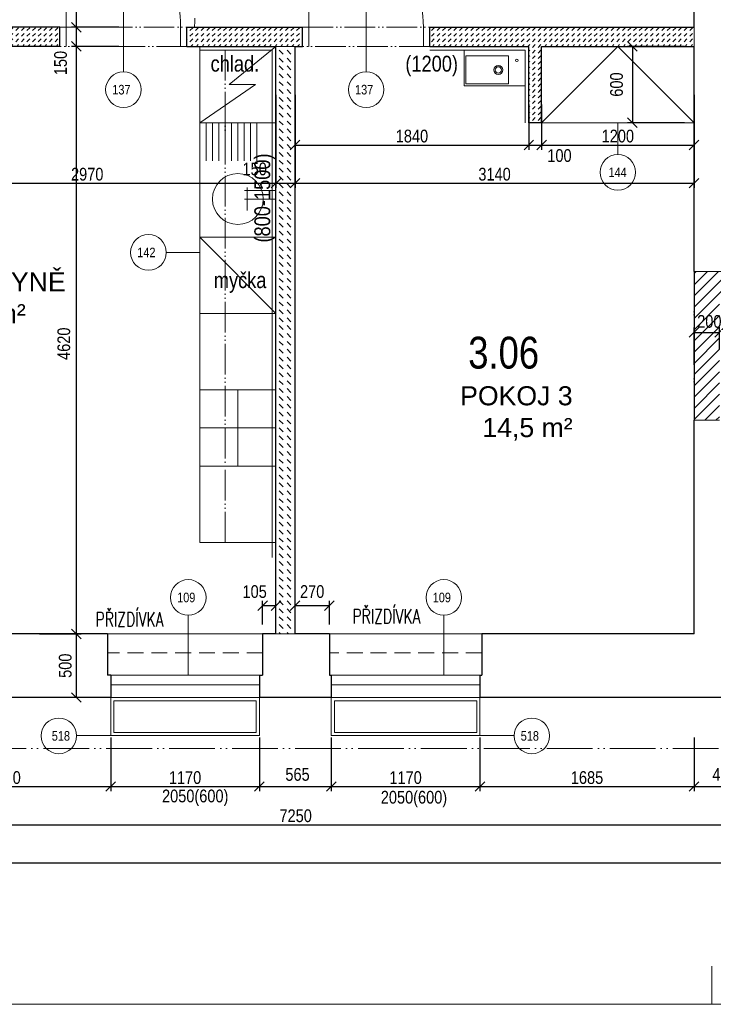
# Model space of a CAD drawing. Header units: millimetres. Extents: x -300958 to -108039, y 30118 to 292543.
# Tile 180 of 256: x -200179 to -194721, y 134957 to 142700. Entities that reach past the tile are written whole.
import ezdxf
from ezdxf.enums import TextEntityAlignment as Align

# ---------------------------------------------------------------- set-up
doc = ezdxf.new("R2010")
doc.units = ezdxf.units.MM
doc.header["$MEASUREMENT"] = 0
for name, pattern in [('ACAD_ISO05W100', [33, 24, -3, 0, -3, 0, -3]), ('DGN Style 2', [879.857395, 527.914437, -351.942958]), ('HIDDEN', [0.375, 0.25, -0.125])]:
    doc.linetypes.add(name, pattern=pattern)
doc.layers.get('0').update_dxf_attribs({"lineweight": 13})
doc.layers.get('Defpoints').update_dxf_attribs({"color": 3, "lineweight": 13})
for name, color, linetype, lineweight in [('BOURÁNÍ', 40, 'Continuous', 13), ('dims', 7, 'Continuous', 9), ('dvere', 7, 'Continuous', 9), ('Materiály', 1, 'Continuous', 13), ('navrh', 1, 'Continuous', 9), ('obklad', 8, 'Continuous', 5), ('popis', 7, 'Continuous', 9), ('PSV', 7, 'Continuous', 13), ('RAMECEK', 7, 'Continuous', 0), ('tenka', 7, 'Continuous', 13), ('texts', 3, 'Continuous', 30), ('walls', 7, 'Continuous', 13), ('zarizovaky', 5, 'Continuous', 9), ('zařizovací předměty', 7, 'Continuous', 9)]:
    doc.layers.add(name, color=color, linetype=linetype, lineweight=lineweight)
doc.styles.add('GENERATED_STYLE_8', font='arial.ttf')
doc.styles.get("Standard").update_dxf_attribs({"font": 'txt.shx'})
doc.styles.add('STYLE-0', font='ARIALN.TTF')
doc.styles.add('Style-Arial', font='arial.ttf')
doc.dimstyles.new('arch', dxfattribs={"dimscale": 50, "dimtxt": 2.5, "dimasz": 2.5, "dimexe": 1.25, "dimexo": 0.9, "dimtad": 1, "dimdec": 0, "dimtxsty": 'STYLE-0', "dimblk": 'ARCHTICK', "dimcen": 2.5, "dimadec": 0, "dimazin": 0, "dimtfac": 1, "dimtdec": 0, "dimtmove": 2, "dimatfit": 3, "dimldrblk": 'ARCHTICK', "dimfxl": 0, "dimarcsym": 0})
pattern_1 = [(45, (31500, 0), (4e-15, 44.194174), [31.25, -31.25])]

# ---------------------------------------------------------------- blocks, each defined once
blk = doc.blocks.new('_ArchTick')
at = {"color": 0, "linetype": 'ByBlock', "flags": 128}
blk.add_lwpolyline([(-0.5, -0.5), (0.5, 0.5)], dxfattribs=at)
blk = doc.blocks.new('*D2305')
at = {"layer": 'Defpoints', "color": 0, "linetype": 'Continuous'}
for p in [(-199732.7, 142490), (-199324.9, 142490), (-200099, 137870)]:
    blk.add_point(p, dxfattribs=at)
at = {"layer": 'dims', "color": 0, "linetype": 'Continuous', "lineweight": -2}
for p, q in [((-199399.9, 142490), (-199770.2, 142490)), ((-199732.7, 137870), (-199732.7, 142490)), ((-200024, 137870), (-199695.2, 137870))]:
    blk.add_line(p, q, dxfattribs=at)
at = {"layer": 'dims', "color": 0, "linetype": 'Continuous', "lineweight": -2, "xscale": 75, "yscale": 75, "zscale": 75}
for p, rotation in [((-199732.7, 142490), 90), ((-199732.7, 137870), 270)]:
    blk.add_blockref('_ArchTick', p, dxfattribs=dict(at, rotation=rotation))
at = {"layer": 'dims', "color": 0, "linetype": 'Continuous', "insert": (-199831.5, 140151.8), "char_height": 100, "attachment_point": 5, "rotation": 90, "style": 'STYLE-0'}
blk.add_mtext('4620', dxfattribs=at)
blk = doc.blocks.new('*D2306')
at = {"layer": 'Defpoints', "color": 0, "linetype": 'Continuous'}
for p in [(-199732.7, 142640), (-199324.9, 142640), (-199324.9, 142490)]:
    blk.add_point(p, dxfattribs=at)
at = {"layer": 'dims', "color": 0, "linetype": 'Continuous', "lineweight": -2}
for p, q in [((-199399.9, 142640), (-199770.2, 142640)), ((-199732.7, 142490), (-199732.7, 142640)), ((-199399.9, 142490), (-199770.2, 142490))]:
    blk.add_line(p, q, dxfattribs=at)
at = {"layer": 'dims', "color": 0, "linetype": 'Continuous', "lineweight": -2, "xscale": 75, "yscale": 75, "zscale": 75}
for p, rotation in [((-199732.7, 142640), 90), ((-199732.7, 142490), 270)]:
    blk.add_blockref('_ArchTick', p, dxfattribs=dict(at, rotation=rotation))
at = {"layer": 'dims', "color": 0, "linetype": 'Continuous', "insert": (-199857, 142359.1), "char_height": 100, "attachment_point": 5, "rotation": 90, "style": 'STYLE-0'}
blk.add_mtext('150', dxfattribs=at)
blk = doc.blocks.new('*D2307')
at = {"layer": 'Defpoints', "color": 0, "linetype": 'Continuous'}
for p in [(-200099, 147740), (-199732.7, 147740), (-199324.9, 142640)]:
    blk.add_point(p, dxfattribs=at)
at = {"layer": 'dims', "color": 0, "linetype": 'Continuous', "lineweight": -2}
for p, q in [((-200024, 147740), (-199695.2, 147740)), ((-199732.7, 142640), (-199732.7, 147740)), ((-199399.9, 142640), (-199770.2, 142640))]:
    blk.add_line(p, q, dxfattribs=at)
at = {"layer": 'dims', "color": 0, "linetype": 'Continuous', "lineweight": -2, "xscale": 75, "yscale": 75, "zscale": 75}
for p, rotation in [((-199732.7, 147740), 90), ((-199732.7, 142640), 270)]:
    blk.add_blockref('_ArchTick', p, dxfattribs=dict(at, rotation=rotation))
at = {"layer": 'dims', "color": 0, "linetype": 'Continuous', "insert": (-199831.5, 145190), "char_height": 100, "attachment_point": 5, "rotation": 90, "style": 'STYLE-0'}
blk.add_mtext('5100', dxfattribs=at)
blk = doc.blocks.new('*U49')
at = {"layer": 'RAMECEK', "linetype": 'Continuous', "lineweight": 0}
blk.add_line((-5250, -11137.5), (-5250, -10837.5), dxfattribs=at)
at = {"layer": 'RAMECEK', "linetype": 'Continuous', "lineweight": 0, "flags": 128}
blk.add_lwpolyline([(-15750, -11137.5), (15750, -11137.5), (15750, 11137.5), (-15750, 11137.5)], close=True, dxfattribs=at)
blk = doc.blocks.new('*D2341')
at = {"layer": 'Defpoints', "color": 0, "linetype": 'Continuous'}
for p in [(-201132.6, 137130.9), (-199462.6, 137130.9), (-199462.6, 136670)]:
    blk.add_point(p, dxfattribs=at)
at = {"layer": 'dims', "color": 0, "linetype": 'Continuous', "lineweight": -2}
for p, q in [((-201132.6, 137055.9), (-201132.6, 136632.5)), ((-199462.6, 137055.9), (-199462.6, 136632.5)), ((-201132.6, 136670), (-199462.6, 136670))]:
    blk.add_line(p, q, dxfattribs=at)
at = {"layer": 'dims', "color": 0, "linetype": 'Continuous', "lineweight": -2, "xscale": 75, "yscale": 75, "zscale": 75, "rotation": 180}
blk.add_blockref('_ArchTick', (-201132.6, 136670), dxfattribs=at)
at = {"layer": 'dims', "color": 0, "linetype": 'Continuous', "lineweight": -2, "xscale": 75, "yscale": 75, "zscale": 75}
blk.add_blockref('_ArchTick', (-199462.6, 136670), dxfattribs=at)
at = {"layer": 'dims', "color": 0, "linetype": 'Continuous', "insert": (-200297.6, 136739.8), "char_height": 100, "attachment_point": 5, "style": 'STYLE-0'}
blk.add_mtext('1670', dxfattribs=at)
blk = doc.blocks.new('*D2342')
at = {"layer": 'Defpoints', "color": 0, "linetype": 'Continuous'}
for p in [(-199462.6, 137130.9), (-198292.6, 137130.9), (-198292.6, 136670)]:
    blk.add_point(p, dxfattribs=at)
at = {"layer": 'dims', "color": 0, "linetype": 'Continuous', "lineweight": -2}
for p, q in [((-199462.6, 137055.9), (-199462.6, 136632.5)), ((-198292.6, 137055.9), (-198292.6, 136632.5)), ((-199462.6, 136670), (-198292.6, 136670))]:
    blk.add_line(p, q, dxfattribs=at)
at = {"layer": 'dims', "color": 0, "linetype": 'Continuous', "lineweight": -2, "xscale": 75, "yscale": 75, "zscale": 75, "rotation": 180}
blk.add_blockref('_ArchTick', (-199462.6, 136670), dxfattribs=at)
at = {"layer": 'dims', "color": 0, "linetype": 'Continuous', "lineweight": -2, "xscale": 75, "yscale": 75, "zscale": 75}
blk.add_blockref('_ArchTick', (-198292.6, 136670), dxfattribs=at)
at = {"layer": 'dims', "color": 0, "linetype": 'Continuous', "insert": (-198877.6, 136739.8), "char_height": 100, "attachment_point": 5, "style": 'STYLE-0'}
blk.add_mtext('1170', dxfattribs=at)
blk = doc.blocks.new('*D2343')
at = {"layer": 'Defpoints', "color": 0, "linetype": 'Continuous'}
for p in [(-198292.6, 137130.9), (-197727.6, 137130.9), (-197727.6, 136670)]:
    blk.add_point(p, dxfattribs=at)
at = {"layer": 'dims', "color": 0, "linetype": 'Continuous', "lineweight": -2}
for p, q in [((-198292.6, 137055.9), (-198292.6, 136632.5)), ((-197727.6, 137055.9), (-197727.6, 136632.5)), ((-198292.6, 136670), (-197727.6, 136670))]:
    blk.add_line(p, q, dxfattribs=at)
at = {"layer": 'dims', "color": 0, "linetype": 'Continuous', "lineweight": -2, "xscale": 75, "yscale": 75, "zscale": 75, "rotation": 180}
blk.add_blockref('_ArchTick', (-198292.6, 136670), dxfattribs=at)
at = {"layer": 'dims', "color": 0, "linetype": 'Continuous', "lineweight": -2, "xscale": 75, "yscale": 75, "zscale": 75}
blk.add_blockref('_ArchTick', (-197727.6, 136670), dxfattribs=at)
at = {"layer": 'dims', "color": 0, "linetype": 'Continuous', "insert": (-197992.9, 136764.7), "char_height": 100, "attachment_point": 5, "style": 'STYLE-0'}
blk.add_mtext('565', dxfattribs=at)
blk = doc.blocks.new('*D2344')
at = {"layer": 'Defpoints', "color": 0, "linetype": 'Continuous'}
for p in [(-197727.6, 137130.9), (-196557.6, 137130.9), (-196557.6, 136670)]:
    blk.add_point(p, dxfattribs=at)
at = {"layer": 'dims', "color": 0, "linetype": 'Continuous', "lineweight": -2}
for p, q in [((-197727.6, 137055.9), (-197727.6, 136632.5)), ((-196557.6, 137055.9), (-196557.6, 136632.5)), ((-197727.6, 136670), (-196557.6, 136670))]:
    blk.add_line(p, q, dxfattribs=at)
at = {"layer": 'dims', "color": 0, "linetype": 'Continuous', "lineweight": -2, "xscale": 75, "yscale": 75, "zscale": 75, "rotation": 180}
blk.add_blockref('_ArchTick', (-197727.6, 136670), dxfattribs=at)
at = {"layer": 'dims', "color": 0, "linetype": 'Continuous', "lineweight": -2, "xscale": 75, "yscale": 75, "zscale": 75}
blk.add_blockref('_ArchTick', (-196557.6, 136670), dxfattribs=at)
at = {"layer": 'dims', "color": 0, "linetype": 'Continuous', "insert": (-197142.6, 136739.8), "char_height": 100, "attachment_point": 5, "style": 'STYLE-0'}
blk.add_mtext('1170', dxfattribs=at)
blk = doc.blocks.new('*D2345')
at = {"layer": 'Defpoints', "color": 0, "linetype": 'Continuous'}
for p in [(-196557.6, 137130.9), (-194872.6, 137130.9), (-194872.6, 136670)]:
    blk.add_point(p, dxfattribs=at)
at = {"layer": 'dims', "color": 0, "linetype": 'Continuous', "lineweight": -2}
for p, q in [((-196557.6, 137055.9), (-196557.6, 136632.5)), ((-194872.6, 137055.9), (-194872.6, 136632.5)), ((-196557.6, 136670), (-194872.6, 136670))]:
    blk.add_line(p, q, dxfattribs=at)
at = {"layer": 'dims', "color": 0, "linetype": 'Continuous', "lineweight": -2, "xscale": 75, "yscale": 75, "zscale": 75, "rotation": 180}
blk.add_blockref('_ArchTick', (-196557.6, 136670), dxfattribs=at)
at = {"layer": 'dims', "color": 0, "linetype": 'Continuous', "lineweight": -2, "xscale": 75, "yscale": 75, "zscale": 75}
blk.add_blockref('_ArchTick', (-194872.6, 136670), dxfattribs=at)
at = {"layer": 'dims', "color": 0, "linetype": 'Continuous', "insert": (-195715.1, 136739.8), "char_height": 100, "attachment_point": 5, "style": 'STYLE-0'}
blk.add_mtext('1685', dxfattribs=at)
blk = doc.blocks.new('*D2360')
at = {"layer": 'Defpoints', "color": 0, "linetype": 'Continuous'}
for p in [(-201632.6, 136670), (-194382.6, 136670), (-194382.6, 136370)]:
    blk.add_point(p, dxfattribs=at)
at = {"layer": 'dims', "color": 0, "linetype": 'Continuous', "lineweight": -2}
for p, q in [((-201632.6, 136595), (-201632.6, 136332.5)), ((-194382.6, 136595), (-194382.6, 136332.5)), ((-201632.6, 136370), (-194382.6, 136370))]:
    blk.add_line(p, q, dxfattribs=at)
at = {"layer": 'dims', "color": 0, "linetype": 'Continuous', "lineweight": -2, "xscale": 75, "yscale": 75, "zscale": 75, "rotation": 180}
blk.add_blockref('_ArchTick', (-201632.6, 136370), dxfattribs=at)
at = {"layer": 'dims', "color": 0, "linetype": 'Continuous', "lineweight": -2, "xscale": 75, "yscale": 75, "zscale": 75}
blk.add_blockref('_ArchTick', (-194382.6, 136370), dxfattribs=at)
at = {"layer": 'dims', "color": 0, "linetype": 'Continuous', "insert": (-198007.6, 136439.8), "char_height": 100, "attachment_point": 5, "style": 'STYLE-0'}
blk.add_mtext('7250', dxfattribs=at)
blk = doc.blocks.new('*D2365')
at = {"layer": 'Defpoints', "color": 0, "linetype": 'Continuous'}
for p in [(-194872.6, 137130.9), (-194382.6, 137130.9), (-194382.6, 136670)]:
    blk.add_point(p, dxfattribs=at)
at = {"layer": 'dims', "color": 0, "linetype": 'Continuous', "lineweight": -2}
for p, q in [((-194872.6, 137055.9), (-194872.6, 136632.5)), ((-194382.6, 137055.9), (-194382.6, 136632.5)), ((-194872.6, 136670), (-194382.6, 136670))]:
    blk.add_line(p, q, dxfattribs=at)
at = {"layer": 'dims', "color": 0, "linetype": 'Continuous', "lineweight": -2, "xscale": 75, "yscale": 75, "zscale": 75, "rotation": 180}
blk.add_blockref('_ArchTick', (-194872.6, 136670), dxfattribs=at)
at = {"layer": 'dims', "color": 0, "linetype": 'Continuous', "lineweight": -2, "xscale": 75, "yscale": 75, "zscale": 75}
blk.add_blockref('_ArchTick', (-194382.6, 136670), dxfattribs=at)
at = {"layer": 'dims', "color": 0, "linetype": 'Continuous', "insert": (-194632.9, 136764.7), "char_height": 100, "attachment_point": 5, "style": 'STYLE-0'}
blk.add_mtext('490', dxfattribs=at)
blk = doc.blocks.new('*D2387')
at = {"layer": 'Defpoints', "color": 0, "linetype": 'Continuous'}
for p in [(-199732.7, 137870), (-199444.9, 137870), (-199444.9, 137370)]:
    blk.add_point(p, dxfattribs=at)
at = {"layer": 'dims', "color": 0, "linetype": 'Continuous', "lineweight": -2}
for p, q in [((-199519.9, 137870), (-199770.2, 137870)), ((-199732.7, 137370), (-199732.7, 137870)), ((-199519.9, 137370), (-199770.2, 137370))]:
    blk.add_line(p, q, dxfattribs=at)
at = {"layer": 'dims', "color": 0, "linetype": 'Continuous', "lineweight": -2, "xscale": 75, "yscale": 75, "zscale": 75}
for p, rotation in [((-199732.7, 137870), 90), ((-199732.7, 137370), 270)]:
    blk.add_blockref('_ArchTick', p, dxfattribs=dict(at, rotation=rotation))
at = {"layer": 'dims', "color": 0, "linetype": 'Continuous', "insert": (-199820.1, 137620), "char_height": 100, "attachment_point": 5, "rotation": 90, "style": 'STYLE-0'}
blk.add_mtext('500', dxfattribs=at)
blk = doc.blocks.new('*D2451')
at = {"layer": 'Defpoints', "color": 0, "linetype": 'Continuous'}
for p in [(-199362.6, 143320.7), (-199362.6, 142754.9), (-201132.6, 142640)]:
    blk.add_point(p, dxfattribs=at)
at = {"layer": 'dims', "color": 0, "linetype": 'Continuous', "lineweight": -2}
for p, q in [((-201132.6, 142715), (-201132.6, 143358.2)), ((-201132.6, 143320.7), (-199362.6, 143320.7)), ((-199362.6, 142829.9), (-199362.6, 143358.2))]:
    blk.add_line(p, q, dxfattribs=at)
at = {"layer": 'dims', "color": 0, "linetype": 'Continuous', "lineweight": -2, "xscale": 75, "yscale": 75, "zscale": 75, "rotation": 180}
blk.add_blockref('_ArchTick', (-201132.6, 143320.7), dxfattribs=at)
at = {"layer": 'dims', "color": 0, "linetype": 'Continuous', "lineweight": -2, "xscale": 75, "yscale": 75, "zscale": 75}
blk.add_blockref('_ArchTick', (-199362.6, 143320.7), dxfattribs=at)
at = {"layer": 'dims', "color": 0, "linetype": 'Continuous', "insert": (-200476.2, 143390.6), "char_height": 100, "attachment_point": 5, "style": 'STYLE-0'}
blk.add_mtext('1770', dxfattribs=at)
blk = doc.blocks.new('*D2452')
at = {"layer": 'Defpoints', "color": 0, "linetype": 'Continuous'}
for p in [(-201132.6, 142182.9), (-198162.6, 142182.9), (-198162.6, 141414.6)]:
    blk.add_point(p, dxfattribs=at)
at = {"layer": 'dims', "color": 0, "linetype": 'Continuous', "lineweight": -2}
for p, q in [((-201132.6, 142107.9), (-201132.6, 141377.1)), ((-198162.6, 142107.9), (-198162.6, 141377.1)), ((-201132.6, 141414.6), (-198162.6, 141414.6))]:
    blk.add_line(p, q, dxfattribs=at)
at = {"layer": 'dims', "color": 0, "linetype": 'Continuous', "lineweight": -2, "xscale": 75, "yscale": 75, "zscale": 75, "rotation": 180}
blk.add_blockref('_ArchTick', (-201132.6, 141414.6), dxfattribs=at)
at = {"layer": 'dims', "color": 0, "linetype": 'Continuous', "lineweight": -2, "xscale": 75, "yscale": 75, "zscale": 75}
blk.add_blockref('_ArchTick', (-198162.6, 141414.6), dxfattribs=at)
at = {"layer": 'dims', "color": 0, "linetype": 'Continuous', "insert": (-199647.6, 141484.4), "char_height": 100, "attachment_point": 5, "style": 'STYLE-0'}
blk.add_mtext('2970', dxfattribs=at)
blk = doc.blocks.new('*D2464')
at = {"layer": 'Defpoints', "color": 0, "linetype": 'Continuous'}
for p in [(-194872.6, 143320.7), (-197452.6, 143094.8), (-194872.6, 142640)]:
    blk.add_point(p, dxfattribs=at)
at = {"layer": 'dims', "color": 0, "linetype": 'Continuous', "lineweight": -2}
for p, q in [((-197452.6, 143169.8), (-197452.6, 143358.2)), ((-197452.6, 143320.7), (-194872.6, 143320.7)), ((-194872.6, 142715), (-194872.6, 143358.2))]:
    blk.add_line(p, q, dxfattribs=at)
at = {"layer": 'dims', "color": 0, "linetype": 'Continuous', "lineweight": -2, "xscale": 75, "yscale": 75, "zscale": 75, "rotation": 180}
blk.add_blockref('_ArchTick', (-197452.6, 143320.7), dxfattribs=at)
at = {"layer": 'dims', "color": 0, "linetype": 'Continuous', "lineweight": -2, "xscale": 75, "yscale": 75, "zscale": 75}
blk.add_blockref('_ArchTick', (-194872.6, 143320.7), dxfattribs=at)
at = {"layer": 'dims', "color": 0, "linetype": 'Continuous', "insert": (-196162.6, 143390.6), "char_height": 100, "attachment_point": 5, "style": 'STYLE-0'}
blk.add_mtext('2580', dxfattribs=at)
blk = doc.blocks.new('*D2465')
at = {"layer": 'Defpoints', "color": 0, "linetype": 'Continuous'}
for p in [(-198162.6, 141742.5), (-198012.6, 141742.5), (-198012.6, 141414.6)]:
    blk.add_point(p, dxfattribs=at)
at = {"layer": 'dims', "color": 0, "linetype": 'Continuous', "lineweight": -2}
for p, q in [((-198162.6, 141667.5), (-198162.6, 141377.1)), ((-198012.6, 141667.5), (-198012.6, 141377.1)), ((-198162.6, 141414.6), (-198012.6, 141414.6))]:
    blk.add_line(p, q, dxfattribs=at)
at = {"layer": 'dims', "color": 0, "linetype": 'Continuous', "lineweight": -2, "xscale": 75, "yscale": 75, "zscale": 75, "rotation": 180}
blk.add_blockref('_ArchTick', (-198162.6, 141414.6), dxfattribs=at)
at = {"layer": 'dims', "color": 0, "linetype": 'Continuous', "lineweight": -2, "xscale": 75, "yscale": 75, "zscale": 75}
blk.add_blockref('_ArchTick', (-198012.6, 141414.6), dxfattribs=at)
at = {"layer": 'dims', "color": 0, "linetype": 'Continuous', "insert": (-198330.2, 141525.7), "char_height": 100, "attachment_point": 5, "style": 'STYLE-0'}
blk.add_mtext('150', dxfattribs=at)
blk = doc.blocks.new('*D2466')
at = {"layer": 'Defpoints', "color": 0, "linetype": 'Continuous'}
for p in [(-198012.6, 142182.9), (-194872.6, 142182.9), (-194872.6, 141414.6)]:
    blk.add_point(p, dxfattribs=at)
at = {"layer": 'dims', "color": 0, "linetype": 'Continuous', "lineweight": -2}
for p, q in [((-198012.6, 142107.9), (-198012.6, 141377.1)), ((-194872.6, 142107.9), (-194872.6, 141377.1)), ((-198012.6, 141414.6), (-194872.6, 141414.6))]:
    blk.add_line(p, q, dxfattribs=at)
at = {"layer": 'dims', "color": 0, "linetype": 'Continuous', "lineweight": -2, "xscale": 75, "yscale": 75, "zscale": 75, "rotation": 180}
blk.add_blockref('_ArchTick', (-198012.6, 141414.6), dxfattribs=at)
at = {"layer": 'dims', "color": 0, "linetype": 'Continuous', "lineweight": -2, "xscale": 75, "yscale": 75, "zscale": 75}
blk.add_blockref('_ArchTick', (-194872.6, 141414.6), dxfattribs=at)
at = {"layer": 'dims', "color": 0, "linetype": 'Continuous', "insert": (-196442.6, 141484.4), "char_height": 100, "attachment_point": 5, "style": 'STYLE-0'}
blk.add_mtext('3140', dxfattribs=at)
blk = doc.blocks.new('*D2648')
at = {"layer": 'Defpoints', "color": 0, "linetype": 'Continuous'}
for p in [(-194672.6, 140241.2), (-194672.6, 140031.2), (-194872.6, 139911.3)]:
    blk.add_point(p, dxfattribs=at)
at = {"layer": 'dims', "color": 0, "linetype": 'Continuous', "lineweight": -2}
for p, q in [((-194872.6, 139986.3), (-194872.6, 140278.7)), ((-194872.6, 140241.2), (-194672.6, 140241.2)), ((-194672.6, 140106.2), (-194672.6, 140278.7))]:
    blk.add_line(p, q, dxfattribs=at)
at = {"layer": 'dims', "color": 0, "linetype": 'Continuous', "lineweight": -2, "xscale": 75, "yscale": 75, "zscale": 75, "rotation": 180}
blk.add_blockref('_ArchTick', (-194872.6, 140241.2), dxfattribs=at)
at = {"layer": 'dims', "color": 0, "linetype": 'Continuous', "lineweight": -2, "xscale": 75, "yscale": 75, "zscale": 75}
blk.add_blockref('_ArchTick', (-194672.6, 140241.2), dxfattribs=at)
at = {"layer": 'dims', "color": 0, "linetype": 'Continuous', "insert": (-194752.7, 140326.8), "char_height": 100, "attachment_point": 5, "style": 'STYLE-0'}
blk.add_mtext('200', dxfattribs=at)
blk = doc.blocks.new('*D2582')
at = {"layer": 'Defpoints', "color": 0, "linetype": 'Continuous'}
for p in [(-201632.6, 136370), (-185282.6, 136370), (-185282.6, 136070)]:
    blk.add_point(p, dxfattribs=at)
at = {"layer": 'dims', "color": 0, "linetype": 'Continuous', "lineweight": -2}
for p, q in [((-201632.6, 136295), (-201632.6, 136032.5)), ((-185282.6, 136295), (-185282.6, 136032.5)), ((-201632.6, 136070), (-185282.6, 136070))]:
    blk.add_line(p, q, dxfattribs=at)
at = {"layer": 'dims', "color": 0, "linetype": 'Continuous', "lineweight": -2, "xscale": 75, "yscale": 75, "zscale": 75, "rotation": 180}
blk.add_blockref('_ArchTick', (-201632.6, 136070), dxfattribs=at)
at = {"layer": 'dims', "color": 0, "linetype": 'Continuous', "lineweight": -2, "xscale": 75, "yscale": 75, "zscale": 75}
blk.add_blockref('_ArchTick', (-185282.6, 136070), dxfattribs=at)
at = {"layer": 'dims', "color": 0, "linetype": 'Continuous', "insert": (-193923.8, 136139.8), "char_height": 100, "attachment_point": 5, "style": 'STYLE-0'}
blk.add_mtext('16350', dxfattribs=at)
blk = doc.blocks.new('*D2198')
at = {"layer": 'Defpoints', "color": 0, "linetype": 'Continuous'}
for p in [(-196172.6, 142107.9), (-198012.6, 142042.5), (-196172.6, 141714.6)]:
    blk.add_point(p, dxfattribs=at)
at = {"layer": 'dims', "color": 0, "linetype": 'Continuous', "lineweight": -2}
for p, q in [((-196172.6, 142032.9), (-196172.6, 141677.1)), ((-198012.6, 141967.5), (-198012.6, 141677.1)), ((-198012.6, 141714.6), (-196172.6, 141714.6))]:
    blk.add_line(p, q, dxfattribs=at)
at = {"layer": 'dims', "color": 0, "linetype": 'Continuous', "lineweight": -2, "xscale": 75, "yscale": 75, "zscale": 75, "rotation": 180}
blk.add_blockref('_ArchTick', (-198012.6, 141714.6), dxfattribs=at)
at = {"layer": 'dims', "color": 0, "linetype": 'Continuous', "lineweight": -2, "xscale": 75, "yscale": 75, "zscale": 75}
blk.add_blockref('_ArchTick', (-196172.6, 141714.6), dxfattribs=at)
at = {"layer": 'dims', "color": 0, "linetype": 'Continuous', "insert": (-197092.6, 141784.4), "char_height": 100, "attachment_point": 5, "style": 'STYLE-0'}
blk.add_mtext('1840', dxfattribs=at)
blk = doc.blocks.new('*D2199')
at = {"layer": 'Defpoints', "color": 0, "linetype": 'Continuous'}
for p in [(-196072.6, 142107.9), (-196172.6, 142042.5), (-196072.6, 141714.6)]:
    blk.add_point(p, dxfattribs=at)
at = {"layer": 'dims', "color": 0, "linetype": 'Continuous', "lineweight": -2}
for p, q in [((-196072.6, 142032.9), (-196072.6, 141677.1)), ((-196172.6, 141967.5), (-196172.6, 141677.1)), ((-196172.6, 141714.6), (-196072.6, 141714.6))]:
    blk.add_line(p, q, dxfattribs=at)
at = {"layer": 'dims', "color": 0, "linetype": 'Continuous', "lineweight": -2, "xscale": 75, "yscale": 75, "zscale": 75, "rotation": 180}
blk.add_blockref('_ArchTick', (-196172.6, 141714.6), dxfattribs=at)
at = {"layer": 'dims', "color": 0, "linetype": 'Continuous', "lineweight": -2, "xscale": 75, "yscale": 75, "zscale": 75}
blk.add_blockref('_ArchTick', (-196072.6, 141714.6), dxfattribs=at)
at = {"layer": 'dims', "color": 0, "linetype": 'Continuous', "insert": (-195931.9, 141631.1), "char_height": 100, "attachment_point": 5, "style": 'STYLE-0'}
blk.add_mtext('100', dxfattribs=at)
blk = doc.blocks.new('*D2200')
at = {"layer": 'Defpoints', "color": 0, "linetype": 'Continuous'}
for p in [(-194872.6, 142107.9), (-196072.6, 142042.5), (-194872.6, 141714.6)]:
    blk.add_point(p, dxfattribs=at)
at = {"layer": 'dims', "color": 0, "linetype": 'Continuous', "lineweight": -2}
for p, q in [((-194872.6, 142032.9), (-194872.6, 141677.1)), ((-196072.6, 141967.5), (-196072.6, 141677.1)), ((-196072.6, 141714.6), (-194872.6, 141714.6))]:
    blk.add_line(p, q, dxfattribs=at)
at = {"layer": 'dims', "color": 0, "linetype": 'Continuous', "lineweight": -2, "xscale": 75, "yscale": 75, "zscale": 75, "rotation": 180}
blk.add_blockref('_ArchTick', (-196072.6, 141714.6), dxfattribs=at)
at = {"layer": 'dims', "color": 0, "linetype": 'Continuous', "lineweight": -2, "xscale": 75, "yscale": 75, "zscale": 75}
blk.add_blockref('_ArchTick', (-194872.6, 141714.6), dxfattribs=at)
at = {"layer": 'dims', "color": 0, "linetype": 'Continuous', "insert": (-195472.6, 141784.4), "char_height": 100, "attachment_point": 5, "style": 'STYLE-0'}
blk.add_mtext('1200', dxfattribs=at)
blk = doc.blocks.new('*D2201')
at = {"layer": 'Defpoints', "color": 0, "linetype": 'Continuous'}
for p in [(-194872.6, 142490), (-195358.1, 141890), (-194872.6, 141890)]:
    blk.add_point(p, dxfattribs=at)
at = {"layer": 'dims', "color": 0, "linetype": 'Continuous', "lineweight": -2}
for p, q in [((-194947.6, 142490), (-195395.6, 142490)), ((-195358.1, 142490), (-195358.1, 141890)), ((-194947.6, 141890), (-195395.6, 141890))]:
    blk.add_line(p, q, dxfattribs=at)
at = {"layer": 'dims', "color": 0, "linetype": 'Continuous', "lineweight": -2, "xscale": 75, "yscale": 75, "zscale": 75}
for p, rotation in [((-195358.1, 142490), 90), ((-195358.1, 141890), 270)]:
    blk.add_blockref('_ArchTick', p, dxfattribs=dict(at, rotation=rotation))
at = {"layer": 'dims', "color": 0, "linetype": 'Continuous', "insert": (-195482.5, 142190), "char_height": 100, "attachment_point": 5, "rotation": 90, "style": 'STYLE-0'}
blk.add_mtext('600', dxfattribs=at)
blk = doc.blocks.new('*D2202')
at = {"layer": 'Defpoints', "color": 0, "linetype": 'Continuous'}
for p in [(-198267.6, 138091.5), (-198267.6, 137870), (-198162.6, 137870)]:
    blk.add_point(p, dxfattribs=at)
at = {"layer": 'dims', "color": 0, "linetype": 'Continuous', "lineweight": -2}
for p, q in [((-198267.6, 137945), (-198267.6, 138129)), ((-198162.6, 137945), (-198162.6, 138129)), ((-198162.6, 138091.5), (-198267.6, 138091.5))]:
    blk.add_line(p, q, dxfattribs=at)
at = {"layer": 'dims', "color": 0, "linetype": 'Continuous', "lineweight": -2, "xscale": 75, "yscale": 75, "zscale": 75, "rotation": 180}
blk.add_blockref('_ArchTick', (-198267.6, 138091.5), dxfattribs=at)
at = {"layer": 'dims', "color": 0, "linetype": 'Continuous', "lineweight": -2, "xscale": 75, "yscale": 75, "zscale": 75}
blk.add_blockref('_ArchTick', (-198162.6, 138091.5), dxfattribs=at)
at = {"layer": 'dims', "color": 0, "linetype": 'Continuous', "insert": (-198330.2, 138202.6), "char_height": 100, "attachment_point": 5, "style": 'STYLE-0'}
blk.add_mtext('105', dxfattribs=at)
blk = doc.blocks.new('*D2203')
at = {"layer": 'Defpoints', "color": 0, "linetype": 'Continuous'}
for p in [(-198012.6, 138091.5), (-198012.6, 137870), (-197742.6, 137870)]:
    blk.add_point(p, dxfattribs=at)
at = {"layer": 'dims', "color": 0, "linetype": 'Continuous', "lineweight": -2}
for p, q in [((-198012.6, 137945), (-198012.6, 138129)), ((-197742.6, 137945), (-197742.6, 138129)), ((-197742.6, 138091.5), (-198012.6, 138091.5))]:
    blk.add_line(p, q, dxfattribs=at)
at = {"layer": 'dims', "color": 0, "linetype": 'Continuous', "lineweight": -2, "xscale": 75, "yscale": 75, "zscale": 75, "rotation": 180}
blk.add_blockref('_ArchTick', (-198012.6, 138091.5), dxfattribs=at)
at = {"layer": 'dims', "color": 0, "linetype": 'Continuous', "lineweight": -2, "xscale": 75, "yscale": 75, "zscale": 75}
blk.add_blockref('_ArchTick', (-197742.6, 138091.5), dxfattribs=at)
at = {"layer": 'dims', "color": 0, "linetype": 'Continuous', "insert": (-197877.6, 138202.6), "char_height": 100, "attachment_point": 5, "style": 'STYLE-0'}
blk.add_mtext('270', dxfattribs=at)

msp = doc.modelspace()

# ---------------------------------------------------------------- hatches: boundary and pattern name
at = {"layer": 'Materiály', "linetype": 'Continuous'}
h = msp.add_hatch(dxfattribs=at)
h.set_pattern_fill('DASH', color=256, scale=250, angle=45, style=0)
h.set_pattern_definition(pattern_1)
h.paths.add_polyline_path([(-201132.6, 142640), (-201132.6, 142490), (-199862.6, 142490), (-199862.6, 142640)])
h = msp.add_hatch(dxfattribs=at)
h.set_pattern_fill('DASH', color=256, scale=250, angle=45, style=0)
h.set_pattern_definition(pattern_1)
h.paths.add_polyline_path([(-198162.6, 142490), (-198012.6, 142490), (-197952.6, 142490), (-197952.6, 142640), (-198802.6, 142640), (-198862.6, 142640), (-198862.6, 142490)])
h = msp.add_hatch(dxfattribs=at)
h.set_pattern_fill('DASH', color=256, scale=250, angle=45, style=0)
h.set_pattern_definition(pattern_1)
h.paths.add_polyline_path([(-196952.6, 142640), (-196952.6, 142490), (-196172.6, 142490), (-196172.6, 141890), (-196072.6, 141890), (-196072.6, 142490), (-194872.6, 142490), (-194872.6, 142640)])
h = msp.add_hatch(dxfattribs=at)
h.set_pattern_fill('DASH', color=256, scale=350, angle=135, style=0)
h.set_pattern_definition([(135, (31500, 0), (-61.871843, 4e-15), [43.75, -43.75])])
h.paths.add_polyline_path([(-198012.6, 142490), (-198162.6, 142490), (-198162.6, 141890), (-198162.6, 137870), (-198012.6, 137870)])
h = msp.add_hatch(dxfattribs=at)
h.set_pattern_fill('ANSI31', color=256, scale=500, style=0)
h.set_pattern_definition([(45, (31500, 0), (-44.194174, 44.194174), [])])
h.paths.add_polyline_path([(-194872.6, 140720), (-194872.6, 139550), (-194672.6, 139550), (-194672.6, 140550), (-194372.6, 140550), (-194372.6, 140720)])
h.paths.add_polyline_path([(-194868.8, 140402.9), (-194636.6, 140402.9), (-194636.6, 140250.8), (-194868.8, 140250.8)], flags=24)

# ---------------------------------------------------------------- linework, layer by layer
at = {"layer": 'BOURÁNÍ', "linetype": 'Continuous', "lineweight": 30}
msp.add_line((-194872.6, 140870), (-194872.6, 141020), dxfattribs=at)
at = {"layer": 'BOURÁNÍ', "linetype": 'Continuous', "lineweight": 0}
msp.add_line((-194872.6, 140635), (-194872.6, 139635), dxfattribs=at)
at = {"layer": 'BOURÁNÍ', "linetype": 'ACAD_ISO05W100', "lineweight": 0, "ltscale": 8}
msp.add_line((-194872.6, 139635), (-194872.6, 140635), dxfattribs=at)
at = {"layer": 'dvere', "linetype": 'Continuous'}
for p, q in [((-199362.6, 142290), (-199362.6, 143477.3)), ((-197452.6, 142290), (-197452.6, 143477.3)), ((-199812.6, 142640), (-199812.6, 142490)), ((-198912.6, 142640), (-198912.6, 142490)), ((-197902.6, 142640), (-197902.6, 142490)), ((-197002.6, 142640), (-197002.6, 142490))]:
    msp.add_line(p, q, dxfattribs=at)
at = {"layer": 'dvere', "linetype": 'ACAD_ISO05W100', "ltscale": 10}
for p, q in [((-199862.6, 142640), (-198862.6, 142640)), ((-197952.6, 142640), (-196952.6, 142640)), ((-198862.6, 142490), (-199862.6, 142490)), ((-196952.6, 142490), (-197952.6, 142490))]:
    msp.add_line(p, q, dxfattribs=at)
at = {"layer": 'dvere', "linetype": 'Continuous', "flags": 128}
for points in [[(-199812.6, 142640), (-199812.6, 143540), (-199812.6, 142640), (-199812.6, 143540, -0.414214), (-198912.6, 142640)], [(-197902.6, 142640), (-197902.6, 143540), (-197902.6, 142640), (-197902.6, 143540, -0.414214), (-197002.6, 142640)]]:
    msp.add_lwpolyline(points, format="xyb", dxfattribs=at)
at = {"layer": 'dvere', "linetype": 'DGN Style 2', "ltscale": 0.25, "flags": 128}
msp.add_lwpolyline([(-197902.6, 142640), (-198802.6, 142640), (-197902.6, 142640), (-198802.6, 142640, -0.414214), (-197902.6, 143540)], format="xyb", dxfattribs=at)
at = {"layer": 'Materiály', "linetype": 'Continuous'}
for p, q in [((-198267.6, 137870), (-199487.6, 137870)), ((-196542.6, 137870), (-197742.6, 137870)), ((-198292.6, 137545), (-199462.6, 137545)), ((-196557.6, 137545), (-197727.6, 137545)), ((-198292.6, 137470), (-199462.6, 137470)), ((-196557.6, 137470), (-197727.6, 137470))]:
    msp.add_line(p, q, dxfattribs=at)
at = {"layer": 'Materiály', "linetype": 'Continuous', "lineweight": 0}
msp.add_line((-198162.6, 137870), (-198012.6, 137870), dxfattribs=at)
at = {"layer": 'Materiály', "linetype": 'Continuous'}
for points in [[(-199462.6, 137070), (-198292.6, 137070), (-198292.6, 137370), (-199462.6, 137370)], [(-197727.6, 137070), (-196557.6, 137070), (-196557.6, 137370), (-197727.6, 137370)], [(-199437.6, 137095), (-198317.6, 137095), (-198317.6, 137345), (-199437.6, 137345)], [(-197702.6, 137095), (-196582.6, 137095), (-196582.6, 137345), (-197702.6, 137345)]]:
    msp.add_lwpolyline(points, close=True, dxfattribs=at)
at = {"layer": 'navrh', "linetype": 'Continuous', "lineweight": 30}
for p, q in [((-199862.6, 142640), (-201132.6, 142640)), ((-198862.6, 142640), (-197952.6, 142640)), ((-198862.6, 142490), (-198862.6, 142640)), ((-196952.6, 142490), (-196952.6, 142640)), ((-196952.6, 142640), (-194872.6, 142640)), ((-199862.6, 142490), (-201132.6, 142490)), ((-198862.6, 142490), (-198162.6, 142490)), ((-198162.6, 137870), (-198162.6, 142490)), ((-198012.6, 137870), (-198012.6, 142490)), ((-198012.6, 142490), (-197952.6, 142490)), ((-196172.6, 141890), (-196172.6, 142490)), ((-196072.6, 142490), (-194872.6, 142490)), ((-196072.6, 141890), (-196072.6, 142490)), ((-196072.6, 141890), (-196172.6, 141890)), ((-194872.6, 140720), (-194872.6, 139550))]:
    msp.add_line(p, q, dxfattribs=at)
at = {"layer": 'navrh', "linetype": 'Continuous', "lineweight": 30, "flags": 128}
for points in [[(-199862.6, 142490), (-199862.6, 142640)], [(-197952.6, 142490), (-197952.6, 142640)], [(-196952.6, 142490), (-196172.6, 142490)]]:
    msp.add_lwpolyline(points, dxfattribs=at)
at = {"layer": 'obklad', "linetype": 'Continuous', "lineweight": 0, "flags": 128}
for points in [[(-198762.6, 142460), (-198192.6, 142460), (-198192.6, 138470)], [(-196952.6, 142460), (-196202.6, 142460), (-196202.6, 141890)]]:
    msp.add_lwpolyline(points, dxfattribs=at)
at = {"layer": 'PSV', "linetype": 'Continuous', "lineweight": 0}
for p, q in [((-195472.6, 141640), (-195472.6, 141890)), ((-198762.6, 140870), (-199026.1, 140870)), ((-198852.6, 138016.7), (-198852.6, 137545)), ((-196841.6, 138016.7), (-196841.6, 137545)), ((-199731, 137070), (-199462.6, 137070)), ((-196289.2, 137070), (-196557.6, 137070))]:
    msp.add_line(p, q, dxfattribs=at)
for centre in [(-199362.6, 142149.9), (-197452.6, 142149.9), (-195472.6, 141499.9), (-199166.1, 140870), (-198852.6, 138156.8), (-196841.6, 138156.8), (-199871.1, 137068.2), (-196149.1, 137068.2)]:
    msp.add_circle(centre, 140.1, dxfattribs=at)
at = {"layer": 'tenka', "linetype": 'Continuous'}
for p, q in [((-194872.6, 142490), (-194872.6, 142640)), ((-198162.6, 142490), (-198012.6, 142490)), ((-194872.6, 140720), (-194372.6, 140720)), ((-194672.6, 139550), (-194872.6, 139550)), ((-198292.6, 137370), (-199462.6, 137370)), ((-196557.6, 137370), (-197727.6, 137370))]:
    msp.add_line(p, q, dxfattribs=at)
at = {"layer": 'tenka', "linetype": 'HIDDEN', "ltscale": 500}
for p, q in [((-198267.6, 137720), (-199487.6, 137720)), ((-196542.6, 137720), (-197742.6, 137720))]:
    msp.add_line(p, q, dxfattribs=at)
at = {"layer": 'tenka', "linetype": 'ACAD_ISO05W100', "ltscale": 15, "flags": 128}
msp.add_lwpolyline([(-185182.6, 155220), (-202032.6, 155220), (-202032.6, 136970), (-193982.6, 136970), (-193982.6, 138140), (-185282.6, 138140)], dxfattribs=at)
at = {"layer": 'walls', "linetype": 'Continuous', "lineweight": 30}
for p, q in [((-194872.6, 142640), (-194872.6, 146220)), ((-194872.6, 140720), (-194872.6, 142490)), ((-194872.6, 137870), (-194872.6, 139550)), ((-199487.6, 137870), (-201132.6, 137870)), ((-199487.6, 137870), (-199487.6, 137545)), ((-198267.6, 137870), (-198267.6, 137545)), ((-198162.6, 137870), (-198267.6, 137870)), ((-197742.6, 137870), (-197742.6, 137545)), ((-194872.6, 137870), (-196542.6, 137870)), ((-196542.6, 137870), (-196542.6, 137545)), ((-199462.6, 137545), (-199487.6, 137545)), ((-199462.6, 137545), (-199462.6, 137370)), ((-198292.6, 137545), (-198292.6, 137370)), ((-198292.6, 137545), (-198267.6, 137545)), ((-197742.6, 137545), (-197727.6, 137545)), ((-197727.6, 137545), (-197727.6, 137370)), ((-196557.6, 137545), (-196557.6, 137370)), ((-196557.6, 137545), (-196542.6, 137545))]:
    msp.add_line(p, q, dxfattribs=at)
at = {"layer": 'walls', "linetype": 'Continuous', "lineweight": 30, "flags": 128}
for points in [[(-199462.6, 137370), (-201632.6, 137370), (-201632.6, 138860)], [(-194382.6, 138540), (-194382.6, 138540), (-194382.6, 137370), (-196557.6, 137370)], [(-197742.6, 137870), (-198012.6, 137870)], [(-197742.6, 137870), (-197742.6, 137870)], [(-197727.6, 137370), (-198292.6, 137370)]]:
    msp.add_lwpolyline(points, dxfattribs=at)
at = {"layer": 'zarizovaky', "linetype": 'ACAD_ISO05W100', "ltscale": 10}
msp.add_line((-198562.6, 138590), (-198562.6, 142490), dxfattribs=at)
at = {"layer": 'zarizovaky', "linetype": 'Continuous'}
for p, q in [((-198712.6, 141590), (-198712.6, 141890)), ((-198662.6, 141590), (-198662.6, 141890)), ((-198612.6, 141590), (-198612.6, 141890)), ((-198562.6, 141590), (-198562.6, 141890)), ((-198512.6, 141590), (-198512.6, 141890)), ((-198462.6, 141590), (-198462.6, 141890)), ((-198412.6, 141590), (-198412.6, 141890)), ((-198362.6, 141590), (-198362.6, 141890)), ((-198312.6, 141590), (-198312.6, 141890)), ((-198388.7, 141200.7), (-198388.7, 141379.2)), ((-198162.6, 141358), (-198410, 141358)), ((-198410, 141290), (-198162.6, 141290)), ((-198162.6, 140390), (-198762.6, 140990)), ((-198762.6, 140390), (-198762.6, 140790)), ((-198462.6, 139790), (-198462.6, 139190))]:
    msp.add_line(p, q, dxfattribs=at)
at = {"layer": 'zarizovaky', "linetype": 'Continuous', "flags": 128}
for points in [[(-198162.6, 141890), (-198762.6, 141890), (-198762.6, 142490), (-198162.6, 142490)], [(-198162.6, 139790), (-198762.6, 139790), (-198762.6, 141890), (-198162.6, 141890)], [(-198162.6, 140990), (-198762.6, 140990), (-198762.6, 140390), (-198162.6, 140390)], [(-198162.6, 138590), (-198762.6, 138590), (-198762.6, 140390), (-198162.6, 140390)], [(-198762.6, 139190), (-198162.6, 139190), (-198162.6, 139490), (-198762.6, 139490)], [(-198162.6, 138590), (-198162.6, 139190), (-198762.6, 139190), (-198762.6, 138590)]]:
    msp.add_lwpolyline(points, close=True, dxfattribs=at)
for points in [[(-198162.6, 142490), (-198530.5, 142190), (-198324.3, 142190), (-198762.6, 141890)], [(-196072.6, 141890), (-196072.6, 142490), (-194872.6, 142490), (-194872.6, 141890), (-195472.6, 142490), (-196072.6, 141890), (-194872.6, 141890)]]:
    msp.add_lwpolyline(points, dxfattribs=at)
at = {"layer": 'zarizovaky', "linetype": 'Continuous'}
msp.add_circle((-198462.6, 141290), 200, dxfattribs=at)
at = {"layer": 'zařizovací předměty', "linetype": 'Continuous', "lineweight": 0, "flags": 128}
msp.add_lwpolyline([(-196682.6, 142460), (-196682.6, 142180), (-196202.6, 142180), (-196202.6, 142460), (-196682.6, 142460)], dxfattribs=at)
msp.add_lwpolyline([(-196667.6, 142415), (-196667.6, 142195), (-196332.6, 142195), (-196332.6, 142415)], close=True, dxfattribs=at)
at = {"layer": 'zařizovací předměty', "linetype": 'Continuous', "lineweight": 0}
for centre, radius in [((-196267.6, 142380), 10), ((-196412.6, 142305), 35), ((-196412.6, 142305), 25)]:
    msp.add_circle(centre, radius, dxfattribs=at)

# ---------------------------------------------------------------- block references
at = {"layer": 'RAMECEK', "linetype": 'Continuous', "lineweight": 0}
for p in [(-189482.6, 146095), (-189482.6, 123820)]:
    msp.add_blockref('*U49', p, dxfattribs=at)

# ---------------------------------------------------------------- texts
at = {"layer": 'dims', "linetype": 'Continuous', "style": 'STYLE-0'}
for p in [(-198797.9, 136595.7), (-197076.6, 136585.9)]:
    msp.add_text('2050(600)', height=100, dxfattribs=at).set_placement(p, align=Align.MIDDLE_CENTER)
at = {"layer": 'obklad', "linetype": 'Continuous', "lineweight": 0, "style": 'STYLE-0'}
msp.add_text('(1200)', height=125, dxfattribs=at).set_placement((-197144.3, 142354.2), align=Align.MIDDLE_LEFT)
msp.add_text('(800-1500)', height=125, rotation=90, dxfattribs=at).set_placement((-198270, 140947.7), align=Align.MIDDLE_LEFT)
at = {"layer": 'popis', "linetype": 'Continuous', "lineweight": 0, "char_height": 150, "width": 1303.837, "style": 'GENERATED_STYLE_8'}
for s, insert, attachment_point in [('KUCHYNĚ \\P13,7 m²', (-200841.7, 140713.2), 1), ('POKOJ 3\\P14,5 m²', (-195828.3, 139817.7), 3)]:
    msp.add_mtext(s, dxfattribs=dict(at, insert=insert, attachment_point=attachment_point))
at = {"layer": 'popis', "linetype": 'Continuous', "char_height": 112, "attachment_point": 4, "rotation": 0.00116, "line_spacing_factor": 0.765173, "style": 'Style-Arial'}
for insert in [(-199582.9, 137983.9), (-197561, 138008.7)]:
    msp.add_mtext('{\\Fromans|c238;\\W0.71429;PŘIZDÍVKA}', dxfattribs=dict(at, insert=insert))
at = {"layer": 'PSV', "linetype": 'Continuous', "lineweight": 0, "style": 'STYLE-0'}
for s, p in [('137', (-199378.5, 142149.9)), ('137', (-197468.5, 142149.9)), ('144', (-195474.6, 141499.5)), ('142', (-199182, 140870)), ('109', (-198868.5, 138156.8)), ('109', (-196857.5, 138156.8)), ('518', (-199854.7, 137068.2)), ('518', (-196165, 137068.2))]:
    msp.add_text(s, height=75, dxfattribs=at).set_placement(p, align=Align.MIDDLE_CENTER)
at = {"layer": 'texts', "linetype": 'Continuous', "lineweight": 0, "insert": (-196370.9, 140080), "char_height": 250, "width": 788.673, "attachment_point": 5}
msp.add_mtext('\\fArial Narrow|b0|i0|c238|p39;3.06', dxfattribs=at)
at = {"layer": 'zarizovaky', "linetype": 'Continuous', "lineweight": 0, "style": 'STYLE-0'}
msp.add_text('chlad.', height=125, dxfattribs=at).set_placement((-198676.8, 142354.2), align=Align.MIDDLE_LEFT)
msp.add_text('myčka', height=125, dxfattribs=at).set_placement((-198237.6, 140651.9), align=Align.MIDDLE_RIGHT)

# ---------------------------------------------------------------- dimensions: what is measured, and where the dimension line sits
at = {"layer": 'dims', "linetype": 'Continuous'}
for base, p1, p2, picture, middle in [((-199732.7, 147740), (-199324.9, 142640), (-200099, 147740), '*D2307', (-199831.5, 145190)), ((-199732.7, 142640), (-199324.9, 142490), (-199324.9, 142640), '*D2306', (-199857, 142359.1)), ((-199732.7, 142490), (-200099, 137870), (-199324.9, 142490), '*D2305', (-199831.5, 140151.8)), ((-195358.1, 141890), (-194872.6, 142490), (-194872.6, 141890), '*D2201', (-195482.5, 142190)), ((-199732.7, 137870), (-199444.9, 137370), (-199444.9, 137870), '*D2387', (-199820.1, 137620))]:
    dim = msp.add_linear_dim(base=base, p1=p1, p2=p2, angle=90, dimstyle='arch', override={"dimtxt": 2, "dimasz": 1.5, "dimexe": 0.75, "dimexo": 1.5, "dimgap": 0.375, "dimcen": 0.05}, dxfattribs=at)
    dim.commit()
    dim.dimension.update_dxf_attribs({"geometry": picture, "text_midpoint": middle, "dimtype": 160})
for base, p1, p2, override, picture, middle in [((-199362.6, 143320.7), (-201132.6, 142640), (-199362.6, 142754.9), {"dimtxt": 2, "dimasz": 1.5, "dimexe": 0.75, "dimexo": 1.5, "dimgap": 0.375, "dimcen": 0.05}, '*D2451', (-200476.2, 143390.6)), ((-196072.6, 141714.6), (-196172.6, 142042.5), (-196072.6, 142107.9), {"dimtxt": 2, "dimasz": 1.5, "dimexe": 0.75, "dimexo": 1.5, "dimgap": 0.375, "dimcen": 0.001}, '*D2199', (-195931.9, 141631.1)), ((-198012.6, 141414.6), (-198162.6, 141742.5), (-198012.6, 141742.5), {"dimtxt": 2, "dimasz": 1.5, "dimexe": 0.75, "dimexo": 1.5, "dimgap": 0.375, "dimcen": 0.001}, '*D2465', (-198330.2, 141525.7)), ((-194672.6, 140241.2), (-194872.6, 139911.3), (-194672.6, 140031.2), {"dimtxt": 2, "dimasz": 1.5, "dimexe": 0.75, "dimexo": 1.5, "dimgap": 0.375, "dimcen": 0.05}, '*D2648', (-194752.7, 140326.8)), ((-198267.6, 138091.5), (-198162.6, 137870), (-198267.6, 137870), {"dimtxt": 2, "dimasz": 1.5, "dimexe": 0.75, "dimexo": 1.5, "dimgap": 0.375, "dimcen": 0.001}, '*D2202', (-198330.2, 138202.6)), ((-198012.6, 138091.5), (-197742.6, 137870), (-198012.6, 137870), {"dimtxt": 2, "dimasz": 1.5, "dimexe": 0.75, "dimexo": 1.5, "dimgap": 0.375, "dimcen": 0.001}, '*D2203', (-197877.6, 138202.6)), ((-197727.6, 136670), (-198292.6, 137130.9), (-197727.6, 137130.9), {"dimtxt": 2, "dimasz": 1.5, "dimexe": 0.75, "dimexo": 1.5, "dimgap": 0.375, "dimcen": 0.05}, '*D2343', (-197992.9, 136764.7)), ((-194382.6, 136670), (-194872.6, 137130.9), (-194382.6, 137130.9), {"dimtxt": 2, "dimasz": 1.5, "dimexe": 0.75, "dimexo": 1.5, "dimgap": 0.375, "dimcen": 0.05}, '*D2365', (-194632.9, 136764.7)), ((-185282.6, 136070), (-201632.6, 136370), (-185282.6, 136370), {"dimtxt": 2, "dimasz": 1.5, "dimexe": 0.75, "dimexo": 1.5, "dimgap": 0.375, "dimcen": 0.05}, '*D2582', (-193923.8, 136139.8))]:
    dim = msp.add_linear_dim(base=base, p1=p1, p2=p2, dimstyle='arch', override=override, dxfattribs=at)
    dim.commit()
    dim.dimension.update_dxf_attribs({"geometry": picture, "text_midpoint": middle, "dimtype": 160})
for base, p1, p2, override, picture, middle in [((-194872.6, 143320.7), (-197452.6, 143094.8), (-194872.6, 142640), {"dimtxt": 2, "dimasz": 1.5, "dimexe": 0.75, "dimexo": 1.5, "dimgap": 0.375, "dimcen": 0.05}, '*D2464', (-196162.6, 143390.6)), ((-198162.6, 141414.6), (-201132.6, 142182.9), (-198162.6, 142182.9), {"dimtxt": 2, "dimasz": 1.5, "dimexe": 0.75, "dimexo": 1.5, "dimgap": 0.375, "dimcen": 0.001}, '*D2452', (-199647.6, 141484.4)), ((-194872.6, 141414.6), (-198012.6, 142182.9), (-194872.6, 142182.9), {"dimtxt": 2, "dimasz": 1.5, "dimexe": 0.75, "dimexo": 1.5, "dimgap": 0.375, "dimcen": 0.001}, '*D2466', (-196442.6, 141484.4)), ((-196172.6, 141714.6), (-198012.6, 142042.5), (-196172.6, 142107.9), {"dimtxt": 2, "dimasz": 1.5, "dimexe": 0.75, "dimexo": 1.5, "dimgap": 0.375, "dimcen": 0.001}, '*D2198', (-197092.6, 141784.4)), ((-194872.6, 141714.6), (-196072.6, 142042.5), (-194872.6, 142107.9), {"dimtxt": 2, "dimasz": 1.5, "dimexe": 0.75, "dimexo": 1.5, "dimgap": 0.375, "dimcen": 0.001}, '*D2200', (-195472.6, 141784.4)), ((-199462.6, 136670), (-201132.6, 137130.9), (-199462.6, 137130.9), {"dimtxt": 2, "dimasz": 1.5, "dimexe": 0.75, "dimexo": 1.5, "dimgap": 0.375, "dimcen": 0.05}, '*D2341', (-200297.6, 136739.8)), ((-198292.6, 136670), (-199462.6, 137130.9), (-198292.6, 137130.9), {"dimtxt": 2, "dimasz": 1.5, "dimexe": 0.75, "dimexo": 1.5, "dimgap": 0.375, "dimcen": 0.05}, '*D2342', (-198877.6, 136739.8)), ((-196557.6, 136670), (-197727.6, 137130.9), (-196557.6, 137130.9), {"dimtxt": 2, "dimasz": 1.5, "dimexe": 0.75, "dimexo": 1.5, "dimgap": 0.375, "dimcen": 0.05}, '*D2344', (-197142.6, 136739.8)), ((-194872.6, 136670), (-196557.6, 137130.9), (-194872.6, 137130.9), {"dimtxt": 2, "dimasz": 1.5, "dimexe": 0.75, "dimexo": 1.5, "dimgap": 0.375, "dimcen": 0.05}, '*D2345', (-195715.1, 136739.8)), ((-194382.6, 136370), (-201632.6, 136670), (-194382.6, 136670), {"dimtxt": 2, "dimasz": 1.5, "dimexe": 0.75, "dimexo": 1.5, "dimgap": 0.375, "dimcen": 0.05}, '*D2360', (-198007.6, 136439.8))]:
    dim = msp.add_linear_dim(base=base, p1=p1, p2=p2, dimstyle='arch', override=override, dxfattribs=at)
    dim.commit()
    dim.dimension.update_dxf_attribs({"geometry": picture, "text_midpoint": middle})

doc.saveas('drawing.dxf')
